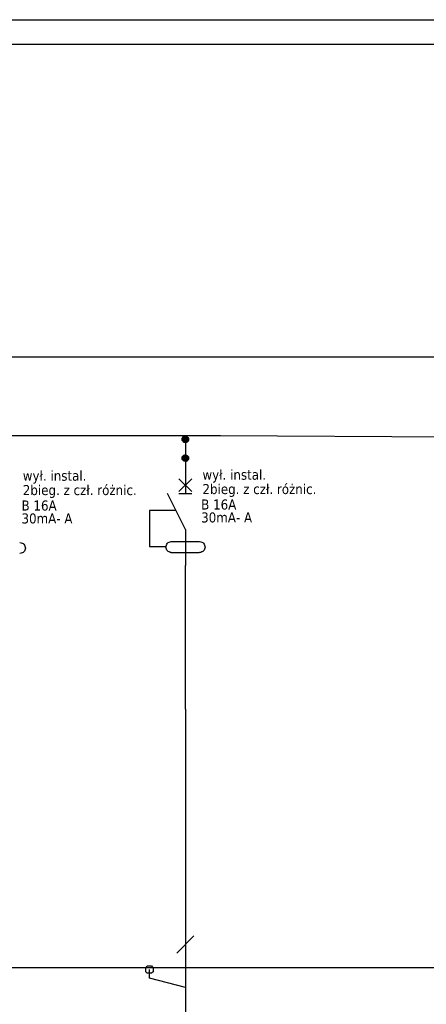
# Model space of a CAD drawing. Header units: millimetres. Extents: x 18084 to 52399, y 38174 to 56392.
# Tile 60 of 256: x 24306 to 24872, y 55021 to 56392. Entities that reach past the tile are written whole.
import ezdxf

# ---------------------------------------------------------------- set-up
doc = ezdxf.new("R2010")
doc.units = ezdxf.units.MM
doc.header["$LTSCALE"] = 100
doc.linetypes.add('ACAD_ISO03W100', pattern=[30, 12, -18])
for name, color, linetype in [('4', 7, 'Continuous'), ('5', 7, 'Continuous'), ('6', 7, 'Continuous'), ('el - schemat', 7, 'Continuous')]:
    doc.layers.add(name, color=color, linetype=linetype)
doc.styles.add('TAHOMA', font='tahoma.ttf')
pattern_1 = [(45, (18585.29371, 68798.86097), (-0.0883883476, 0.0883883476), [])]
pattern_2 = [(45, (18585.29371, 68824.92279), (-0.0883883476, 0.0883883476), [])]

msp = doc.modelspace()

# ---------------------------------------------------------------- hatches: boundary and pattern name
at = {"linetype": 'Continuous'}
h = msp.add_hatch(dxfattribs=at)
h.set_pattern_fill('ANSI31', color=256, style=0)
h.set_pattern_definition(pattern_2)
h.paths.add_polyline_path([(24531.7, 55807.3), (24531.8, 55806.4), (24532, 55805.6), (24532.5, 55804.8), (24533, 55804.1), (24533.7, 55803.6), (24534.5, 55803.2), (24535.3, 55802.9), (24536.2, 55802.8), (24537.1, 55802.9), (24537.9, 55803.2), (24538.7, 55803.6), (24539.4, 55804.1), (24539.9, 55804.8), (24540.4, 55805.6), (24540.6, 55806.4), (24540.7, 55807.3), (24540.6, 55808.2), (24540.4, 55809), (24539.9, 55809.8), (24539.4, 55810.5), (24538.7, 55811.1), (24537.9, 55811.5), (24537.1, 55811.7), (24536.2, 55811.8), (24535.3, 55811.7), (24534.5, 55811.5), (24533.7, 55811.1), (24533, 55810.5), (24532.5, 55809.8), (24532, 55809), (24531.8, 55808.2)])
h = msp.add_hatch(dxfattribs=at)
h.set_pattern_fill('ANSI31', color=256, style=0)
h.set_pattern_definition(pattern_2)
h.paths.add_polyline_path([(24531.7, 55807.3), (24531.8, 55806.4), (24532, 55805.6), (24532.5, 55804.8), (24533, 55804.1), (24533.7, 55803.6), (24534.5, 55803.2), (24535.3, 55802.9), (24536.2, 55802.8), (24537.1, 55802.9), (24537.9, 55803.2), (24538.7, 55803.6), (24539.4, 55804.1), (24539.9, 55804.8), (24540.4, 55805.6), (24540.6, 55806.4), (24540.7, 55807.3), (24540.6, 55808.2), (24540.4, 55809), (24539.9, 55809.8), (24539.4, 55810.5), (24538.7, 55811.1), (24537.9, 55811.5), (24537.1, 55811.7), (24536.2, 55811.8), (24535.3, 55811.7), (24534.5, 55811.5), (24533.7, 55811.1), (24533, 55810.5), (24532.5, 55809.8), (24532, 55809), (24531.8, 55808.2)])
h = msp.add_hatch(dxfattribs=at)
h.set_pattern_fill('ANSI31', color=256, style=0)
h.set_pattern_definition(pattern_1)
h.paths.add_polyline_path([(24531.7, 55781.2), (24531.8, 55780.4), (24532, 55779.5), (24532.5, 55778.7), (24533, 55778.1), (24533.7, 55777.5), (24534.5, 55777.1), (24535.3, 55776.8), (24536.2, 55776.7), (24537.1, 55776.8), (24537.9, 55777.1), (24538.7, 55777.5), (24539.4, 55778.1), (24539.9, 55778.7), (24540.4, 55779.5), (24540.6, 55780.4), (24540.7, 55781.2), (24540.6, 55782.1), (24540.4, 55783), (24539.9, 55783.7), (24539.4, 55784.4), (24538.7, 55785), (24537.9, 55785.4), (24537.1, 55785.7), (24536.2, 55785.7), (24535.3, 55785.7), (24534.5, 55785.4), (24533.7, 55785), (24533, 55784.4), (24532.5, 55783.7), (24532, 55783), (24531.8, 55782.1)])
h = msp.add_hatch(dxfattribs=at)
h.set_pattern_fill('ANSI31', color=256, style=0)
h.set_pattern_definition(pattern_1)
h.paths.add_polyline_path([(24531.7, 55781.2), (24531.8, 55780.4), (24532, 55779.5), (24532.5, 55778.7), (24533, 55778.1), (24533.7, 55777.5), (24534.5, 55777.1), (24535.3, 55776.8), (24536.2, 55776.7), (24537.1, 55776.8), (24537.9, 55777.1), (24538.7, 55777.5), (24539.4, 55778.1), (24539.9, 55778.7), (24540.4, 55779.5), (24540.6, 55780.4), (24540.7, 55781.2), (24540.6, 55782.1), (24540.4, 55783), (24539.9, 55783.7), (24539.4, 55784.4), (24538.7, 55785), (24537.9, 55785.4), (24537.1, 55785.7), (24536.2, 55785.7), (24535.3, 55785.7), (24534.5, 55785.4), (24533.7, 55785), (24533, 55784.4), (24532.5, 55783.7), (24532, 55783), (24531.8, 55782.1)])

# ---------------------------------------------------------------- linework, layer by layer
at = {"layer": '4', "color": 7}
for points in [[(23610.7, 55922.2), (24334.7, 55922.2)], [(24536.2, 55737.7), (24536.2, 55731.7)], [(24536.2, 55737.7), (24536.2, 55731.7)], [(24536.2, 55431.8), (24536.2, 55119.4)], [(24536.2, 55431.8), (24536.2, 55119.4)], [(24524.2, 55092.2), (24548.2, 55116.2)], [(24524.2, 55092.2), (24548.2, 55116.2)], [(24536.2, 55119.4), (24536.2, 54994.4)], [(24536.2, 55119.4), (24536.2, 54994.4)], [(24486.2, 55057.4), (24486.2, 55069.4)], [(24486.2, 55057.4), (24486.2, 55069.4)], [(24536.2, 55044.4), (24486.2, 55057.4)], [(24536.2, 55044.4), (24486.2, 55057.4)]]:
    msp.add_lwpolyline(points, dxfattribs=at)
at = {"layer": '4', "color": 252}
msp.add_lwpolyline([(24536.2, 55807.8), (24536.2, 55782.8)], dxfattribs=at)
msp.add_lwpolyline([(24536.2, 55807.8), (24536.2, 55782.8)], dxfattribs=at)
at = {"layer": '4', "color": 7}
msp.add_lwpolyline([(24491.2, 55069.4), (24491.2, 55066.4), (24489.2, 55064.4), (24486.2, 55064.4), (24483.2, 55064.4), (24481.2, 55066.4), (24481.2, 55069.4), (24481.2, 55071.4), (24483.2, 55074.4), (24486.2, 55074.4), (24489.2, 55074.4), (24491.2, 55071.4), (24491.2, 55069.4)], close=True, dxfattribs=at)
msp.add_lwpolyline([(24491.2, 55069.4), (24491.2, 55066.4), (24489.2, 55064.4), (24486.2, 55064.4), (24483.2, 55064.4), (24481.2, 55066.4), (24481.2, 55069.4), (24481.2, 55071.4), (24483.2, 55074.4), (24486.2, 55074.4), (24489.2, 55074.4), (24491.2, 55071.4), (24491.2, 55069.4)], close=True, dxfattribs=at)
at = {"layer": '5'}
msp.add_line((20969.8, 56391.5), (25169.8, 56391.5), dxfattribs=at)
at = {"layer": '5', "linetype": 'ACAD_ISO03W100'}
for p, q in [((23790, 55812.8), (24314.3, 55812.8)), ((23790, 55812.8), (24314.3, 55812.8)), ((24060.8, 55812.8), (24585.1, 55812.8)), ((24060.8, 55812.8), (24585.1, 55812.8)), ((24536.2, 55431.8), (24536.2, 55631.8)), ((24536.2, 55431.8), (24536.2, 55631.8))]:
    msp.add_line(p, q, dxfattribs=at)
at = {"layer": '6', "color": 7}
for points in [[(24540.7, 55807.3), (24540.6, 55806.4), (24540.4, 55805.6), (24539.9, 55804.8), (24539.4, 55804.1), (24538.7, 55803.6), (24537.9, 55803.2), (24537.1, 55802.9), (24536.2, 55802.8), (24535.3, 55802.9), (24534.5, 55803.2), (24533.7, 55803.6), (24533, 55804.1), (24532.5, 55804.8), (24532, 55805.6), (24531.8, 55806.4), (24531.7, 55807.3), (24531.8, 55808.2), (24532, 55809), (24532.5, 55809.8), (24533, 55810.5), (24533.7, 55811.1), (24534.5, 55811.5), (24535.3, 55811.7), (24536.2, 55811.8), (24537.1, 55811.7), (24537.9, 55811.5), (24538.7, 55811.1), (24539.4, 55810.5), (24539.9, 55809.8), (24540.4, 55809), (24540.6, 55808.2), (24540.7, 55807.3)], [(24540.7, 55807.3), (24540.6, 55806.4), (24540.4, 55805.6), (24539.9, 55804.8), (24539.4, 55804.1), (24538.7, 55803.6), (24537.9, 55803.2), (24537.1, 55802.9), (24536.2, 55802.8), (24535.3, 55802.9), (24534.5, 55803.2), (24533.7, 55803.6), (24533, 55804.1), (24532.5, 55804.8), (24532, 55805.6), (24531.8, 55806.4), (24531.7, 55807.3), (24531.8, 55808.2), (24532, 55809), (24532.5, 55809.8), (24533, 55810.5), (24533.7, 55811.1), (24534.5, 55811.5), (24535.3, 55811.7), (24536.2, 55811.8), (24537.1, 55811.7), (24537.9, 55811.5), (24538.7, 55811.1), (24539.4, 55810.5), (24539.9, 55809.8), (24540.4, 55809), (24540.6, 55808.2), (24540.7, 55807.3)], [(24540.7, 55781.2), (24540.6, 55780.4), (24540.4, 55779.5), (24539.9, 55778.7), (24539.4, 55778.1), (24538.7, 55777.5), (24537.9, 55777.1), (24537.1, 55776.8), (24536.2, 55776.7), (24535.3, 55776.8), (24534.5, 55777.1), (24533.7, 55777.5), (24533, 55778.1), (24532.5, 55778.7), (24532, 55779.5), (24531.8, 55780.4), (24531.7, 55781.2), (24531.8, 55782.1), (24532, 55783), (24532.5, 55783.7), (24533, 55784.4), (24533.7, 55785), (24534.5, 55785.4), (24535.3, 55785.7), (24536.2, 55785.7), (24537.1, 55785.7), (24537.9, 55785.4), (24538.7, 55785), (24539.4, 55784.4), (24539.9, 55783.7), (24540.4, 55783), (24540.6, 55782.1), (24540.7, 55781.2)], [(24540.7, 55781.2), (24540.6, 55780.4), (24540.4, 55779.5), (24539.9, 55778.7), (24539.4, 55778.1), (24538.7, 55777.5), (24537.9, 55777.1), (24537.1, 55776.8), (24536.2, 55776.7), (24535.3, 55776.8), (24534.5, 55777.1), (24533.7, 55777.5), (24533, 55778.1), (24532.5, 55778.7), (24532, 55779.5), (24531.8, 55780.4), (24531.7, 55781.2), (24531.8, 55782.1), (24532, 55783), (24532.5, 55783.7), (24533, 55784.4), (24533.7, 55785), (24534.5, 55785.4), (24535.3, 55785.7), (24536.2, 55785.7), (24537.1, 55785.7), (24537.9, 55785.4), (24538.7, 55785), (24539.4, 55784.4), (24539.9, 55783.7), (24540.4, 55783), (24540.6, 55782.1), (24540.7, 55781.2)]]:
    msp.add_lwpolyline(points, close=True, dxfattribs=at)
for points in [[(24536.2, 55781.8), (24536.2, 55731.8)], [(24536.2, 55781.8), (24536.2, 55731.8)], [(24527.2, 55734.6), (24545.2, 55752.6)], [(24545.2, 55734.6), (24527.2, 55752.6)], [(24527.2, 55734.6), (24545.2, 55752.6)], [(24545.2, 55734.6), (24527.2, 55752.6)], [(24536.2, 55681.8), (24511.2, 55731.8)], [(24536.2, 55681.8), (24511.2, 55731.8)], [(24527.2, 55731.8), (24545.2, 55731.8)], [(24527.2, 55731.8), (24545.2, 55731.8)], [(24523.2, 55708.2), (24486.2, 55708.2)], [(24486.2, 55708.2), (24486.2, 55658.2)], [(24523.2, 55708.2), (24486.2, 55708.2)], [(24486.2, 55708.2), (24486.2, 55658.2)], [(24536.2, 55681.8), (24536.2, 55631.8)], [(24536.2, 55681.8), (24536.2, 55631.8)], [(24306.1, 55663.6), (24307.6, 55663.4), (24309, 55663), (24310.3, 55662.3), (24311.4, 55661.4), (24312.3, 55660.2), (24313, 55658.9), (24313.4, 55657.5), (24313.6, 55656.1), (24313.4, 55654.6), (24313, 55653.2), (24312.3, 55651.9), (24311.4, 55650.8), (24310.3, 55649.9), (24309, 55649.2), (24307.6, 55648.8), (24306.1, 55648.6)], [(24306.1, 55663.6), (24307.6, 55663.4), (24309, 55663), (24310.3, 55662.3), (24311.4, 55661.4), (24312.3, 55660.2), (24313, 55658.9), (24313.4, 55657.5), (24313.6, 55656.1), (24313.4, 55654.6), (24313, 55653.2), (24312.3, 55651.9), (24311.4, 55650.8), (24310.3, 55649.9), (24309, 55649.2), (24307.6, 55648.8), (24306.1, 55648.6)], [(24486.2, 55658.2), (24508.2, 55658.2)], [(24486.2, 55658.2), (24508.2, 55658.2)], [(24516.6, 55650), (24515.2, 55650.1), (24513.8, 55650.6), (24512.5, 55651.3), (24511.4, 55652.2), (24510.4, 55653.3), (24509.8, 55654.6), (24509.3, 55656), (24509.2, 55657.5), (24509.3, 55658.9), (24509.8, 55660.3), (24510.4, 55661.6), (24511.4, 55662.8), (24512.5, 55663.7), (24513.8, 55664.4), (24515.2, 55664.8), (24516.6, 55665)], [(24516.6, 55650), (24515.2, 55650.1), (24513.8, 55650.6), (24512.5, 55651.3), (24511.4, 55652.2), (24510.4, 55653.3), (24509.8, 55654.6), (24509.3, 55656), (24509.2, 55657.5), (24509.3, 55658.9), (24509.8, 55660.3), (24510.4, 55661.6), (24511.4, 55662.8), (24512.5, 55663.7), (24513.8, 55664.4), (24515.2, 55664.8), (24516.6, 55665)], [(24555.2, 55664.8), (24516.2, 55664.8)], [(24555.2, 55664.8), (24516.2, 55664.8)], [(24556.1, 55665), (24557.6, 55664.8), (24559, 55664.4), (24560.3, 55663.7), (24561.4, 55662.8), (24562.3, 55661.6), (24563, 55660.3), (24563.4, 55658.9), (24563.6, 55657.5), (24563.4, 55656), (24563, 55654.6), (24562.3, 55653.3), (24561.4, 55652.2), (24560.3, 55651.3), (24559, 55650.6), (24557.6, 55650.1), (24556.1, 55650)], [(24556.1, 55665), (24557.6, 55664.8), (24559, 55664.4), (24560.3, 55663.7), (24561.4, 55662.8), (24562.3, 55661.6), (24563, 55660.3), (24563.4, 55658.9), (24563.6, 55657.5), (24563.4, 55656), (24563, 55654.6), (24562.3, 55653.3), (24561.4, 55652.2), (24560.3, 55651.3), (24559, 55650.6), (24557.6, 55650.1), (24556.1, 55650)], [(24516.2, 55649.8), (24555.2, 55649.8)], [(24516.2, 55649.8), (24555.2, 55649.8)]]:
    msp.add_lwpolyline(points, dxfattribs=at)
at = {"layer": 'el - schemat', "linetype": 'ByBlock', "lineweight": -2}
for p, q in [((23829.9, 56357.5), (29342.9, 56357.3)), ((24334.7, 55922.2), (28494.5, 55922.2)), ((24585.1, 55812.8), (25606.3, 55807.3)), ((22298.5, 55072.4), (24990.7, 55072.4))]:
    msp.add_line(p, q, dxfattribs=at)

# ---------------------------------------------------------------- texts
at = {"layer": '5', "style": 'TAHOMA'}
for s, p in [('wył. instal.', (24560, 55751.2)), ('wył. instal.', (24560, 55751.2)), ('wył. instal.', (24310, 55749.8)), ('wył. instal.', (24310, 55749.8)), ('2bieg. z czł. różnic.', (24310, 55729.8)), ('2bieg. z czł. różnic.', (24560, 55731.2)), ('B 16A', (24308.2, 55708.3)), ('B 16A', (24308.2, 55708.3)), ('B 16A', (24558.2, 55709.7)), ('B 16A', (24558.2, 55709.7)), ('30mA- A', (24308.2, 55690.3)), ('30mA- A', (24308.2, 55690.3)), ('30mA- A', (24558.2, 55691.7)), ('30mA- A', (24558.2, 55691.7))]:
    msp.add_text(s, height=14, dxfattribs=at).set_placement(p)

doc.saveas('drawing.dxf')
